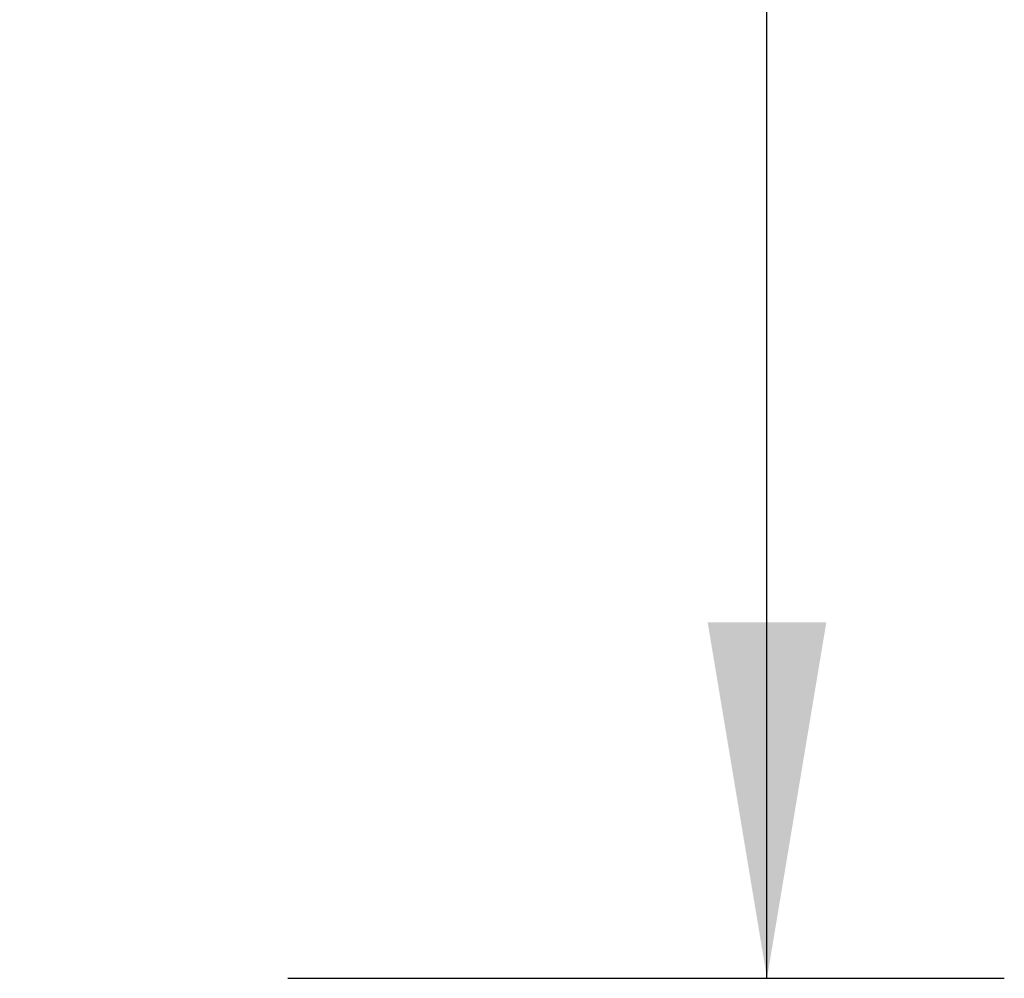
# Model space of a CAD drawing. Header units: millimetres. Extents: x 0 to 420, y 0 to 297.
# Tile 97 of 115: x 327 to 336, y 198 to 206. Entities that reach past the tile are written whole.
import ezdxf

# ---------------------------------------------------------------- set-up
doc = ezdxf.new("R2010")
doc.units = ezdxf.units.MM
doc.layers.add('QUOTE', color=174, linetype='Continuous')
doc.styles.add('SLDTEXTSTYLE3', font='TXT', dxfattribs={"width": 0.75})
doc.dimstyles.new('SLDDIMSTYLE0', dxfattribs={"dimtxt": 3, "dimasz": 3, "dimexe": 0, "dimexo": 0.0625, "dimgap": 0.75, "dimtad": 1, "dimlfac": 20.047434, "dimrnd": 1e-09, "dimzin": 12, "dimdsep": 46, "dimtxsty": 'SLDTEXTSTYLE3', "dimsah": 1, "dimcen": 0.09, "dimadec": 0, "dimazin": 3, "dimtfac": 1, "dimtdec": 3, "dimtofl": 0, "dimtmove": 0, "dimatfit": 3, "dimfxl": 0, "dimfrac": 2, "dimtolj": 1, "dimtzin": 12, "dimarcsym": 0})

# ---------------------------------------------------------------- blocks, each defined once
blk = doc.blocks.new('_D_2')
at = {"layer": 'QUOTE'}
for p, q in [((324.0164, 233.1115), (335.6444, 233.1115)), ((333.6444, 197.7404), (333.6444, 233.1115)), ((329.6063, 197.7404), (335.6444, 197.7404))]:
    blk.add_line(p, q, dxfattribs=at)
for points in [[(333.6444, 233.1115), (333.1444, 230.1115), (334.1444, 230.1115)], [(333.6444, 197.7404), (334.1444, 200.7404), (333.1444, 200.7404)]]:
    blk.add_solid(points, dxfattribs=at)
at = {"layer": 'QUOTE', "insert": (329.7772, 210.4384), "char_height": 3, "attachment_point": 1, "rotation": 90, "style": 'SLDTEXTSTYLE3'}
blk.add_mtext('709,1', dxfattribs=at)

msp = doc.modelspace()

# ---------------------------------------------------------------- dimensions: what is measured, and where the dimension line sits
at = {"layer": 'QUOTE'}
dim = msp.add_linear_dim(base=(333.64443, 233.11147), p1=(327.60626, 197.74036), p2=(322.01643, 233.11147), angle=90, dimstyle='SLDDIMSTYLE0', dxfattribs=at)
dim.commit()
dim.dimension.update_dxf_attribs({"geometry": '_D_2', "text_midpoint": (333.64443, 215.42592), "dimtype": 160})

doc.saveas('drawing.dxf')
